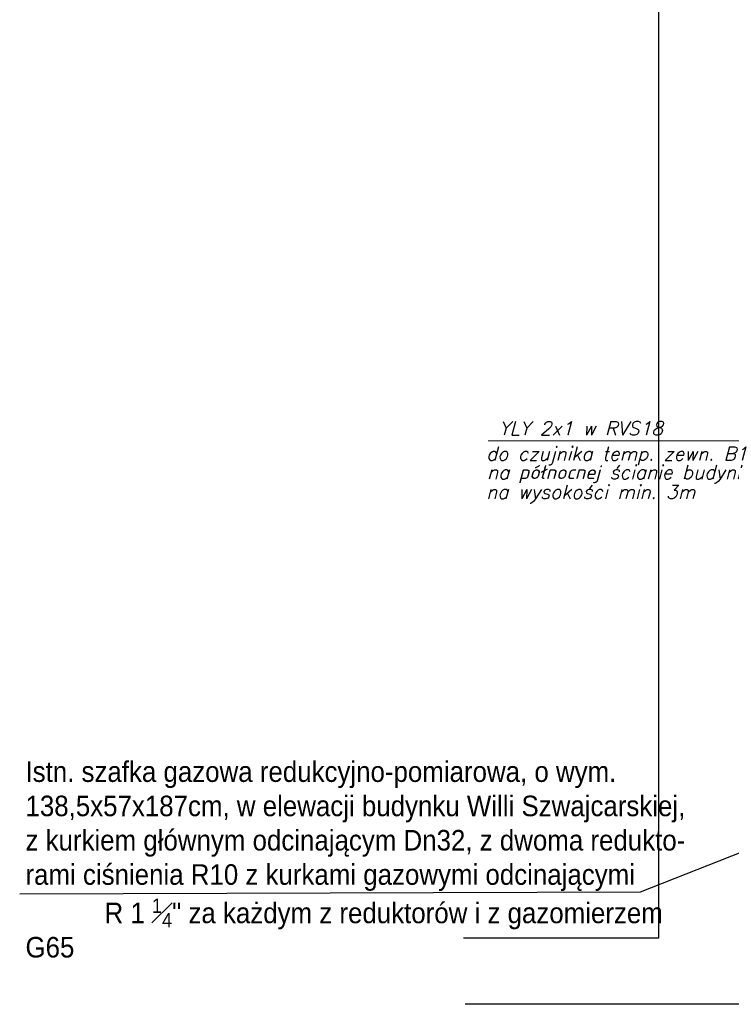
# Model space of a CAD drawing. Header units: millimetres. Extents: x 3448 to 3790, y 468 to 738.
# Tile 1 of 6: x 3448 to 3552, y 484 to 627. Entities that reach past the tile are written whole.
import ezdxf
from ezdxf.enums import TextEntityAlignment as Align

# ---------------------------------------------------------------- set-up
doc = ezdxf.new("R2010")
doc.units = ezdxf.units.MM
doc.linetypes.add('DASHED', pattern=[181.05, 120.7, -60.35])
doc.layers.add('Opisy', color=2, linetype='Continuous', lineweight=20)
doc.layers.add('Ściany', color=8, linetype='Continuous', lineweight=30)
doc.styles.add('Romans', font='romans.shx', dxfattribs={"oblique": 15, "height": 2})
doc.styles.get("Standard").update_dxf_attribs({"font": 'arial.ttf'})

msp = doc.modelspace()

# ---------------------------------------------------------------- linework, layer by layer
at = {"layer": 'Opisy'}
msp.add_line((3563.36, 565.93), (3516.79, 565.93), dxfattribs=at)
at = {"layer": 'Ściany'}
for p, q in [((3541.65, 666.9), (3541.65, 493.39)), ((3539.02, 500.16), (3556.53, 507.09)), ((3448.5, 499.85), (3539.02, 500.16)), ((3541.65, 493.39), (3513.2, 493.39)), ((3567.72, 483.76), (3513.46, 483.76))]:
    msp.add_line(p, q, dxfattribs=at)

# ---------------------------------------------------------------- texts
at = {"layer": 'Opisy', "style": 'Romans', "oblique": 15}
for s, p in [('YLY 2x1 w RVS18', (3518.39, 567.75)), ('do czujnika temp. zewn. B1', (3516.49, 564.06)), ('na północnej ścianie budynku ', (3516.62, 561.36)), ('na wysokości min. 3m', (3516.49, 558.48))]:
    msp.add_text(s, height=2, dxfattribs=at).set_placement(p, align=Align.MIDDLE_LEFT)
at = {"layer": 'Ściany', "linetype": 'DASHED', "insert": (3449.34, 519.19), "char_height": 3, "attachment_point": 1}
msp.add_mtext_dynamic_manual_height_columns('\\A1;{\\W0.9;Istn. szafka gazowa redukcyjno-pomiarowa, o wym. 138,5x57x187cm, w elewacji budynku Willi Szwajcarskiej, \\Pz kurkiem głównym odcinającym Dn32, z dwoma redukto- rami ciśnienia R10 z kurkami gazowymi odcinającymi                    R 1 \\H0.7x;\\S1#4;\\H1.4286x;" za każdym z reduktorów i z gazomierzem G65 }', width=97.9094, gutter_width=0.625, heights=[0], dxfattribs=at)

doc.saveas('drawing.dxf')
